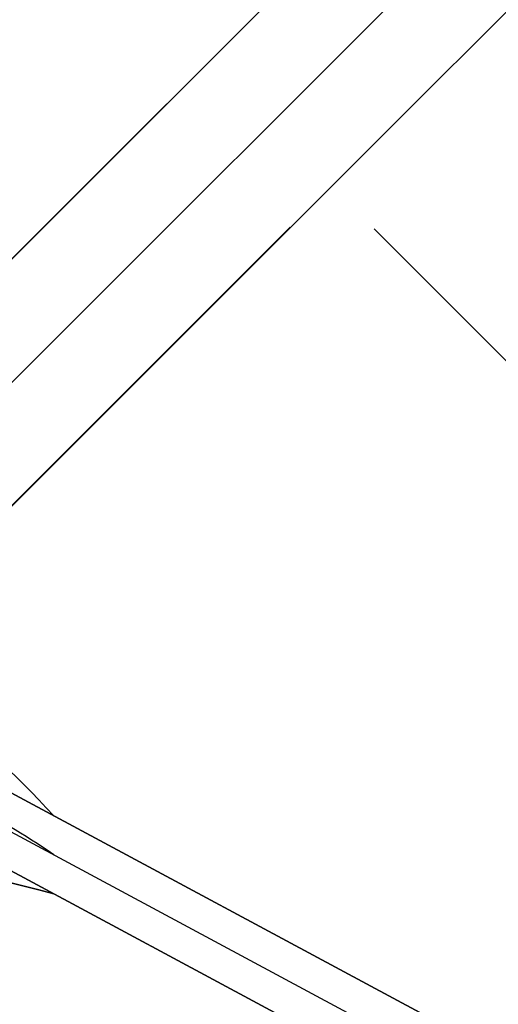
# Model space of a CAD drawing. Header units: millimetres. Extents: x -1030 to 192, y -442 to 180.
# Tile 114 of 256: x -1003.7 to -999.59, y 166.15 to 174.61. Entities that reach past the tile are written whole.
import ezdxf

# ---------------------------------------------------------------- set-up
doc = ezdxf.new("R2010")
doc.units = ezdxf.units.MM
doc.header["$MEASUREMENT"] = 0
doc.layers.add('OVIDIO 120x60x72h', color=7, linetype='Continuous')

msp = doc.modelspace()

# ---------------------------------------------------------------- linework, layer by layer
at = {"layer": 'OVIDIO 120x60x72h', "extrusion": (0.9998841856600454, -0.0002316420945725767, 0.01521714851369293)}
msp.add_lwpolyline([(179.7249216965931, 50.72432435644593), (168.7621226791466, 770.814602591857)], dxfattribs=at)
at = {"layer": 'OVIDIO 120x60x72h'}
for points in [[(-996.9590536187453, 179.3695852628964), (-1029.485310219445, 146.8433286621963)], [(-1029.485310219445, 146.8433286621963), (-996.9590536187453, 179.3695852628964)], [(-996.4287263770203, 178.8392580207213), (-1028.95498297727, 146.3130014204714)], [(-1028.424652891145, 145.7826713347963), (-995.8983962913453, 178.3089279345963)], [(-995.8983962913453, 178.3089279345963), (-1028.424652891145, 145.7826713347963)], [(-1002.439134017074, 173.8895105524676), (-1024.005235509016, 152.3234090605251)], [(-1001.37847384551, 172.8288503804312), (-1022.944575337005, 151.2627488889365)], [(-964.4673416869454, 136.6251413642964), (-1000.658703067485, 172.8165027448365)]]:
    msp.add_lwpolyline(points, dxfattribs=at)
at = {"layer": 'OVIDIO 120x60x72h', "extrusion": (-0.0002316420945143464, 0.9998841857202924, 0.01521714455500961)}
for points in [[(1007.880169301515, 752.9245523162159), (996.9174725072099, 32.84117569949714)], [(996.9174725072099, 32.84117569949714), (1007.880169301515, 752.9245523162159)]]:
    msp.add_lwpolyline(points, dxfattribs=at)
at = {"layer": 'OVIDIO 120x60x72h', "extrusion": (0.9998846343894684, -0.0002316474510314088, 0.01518763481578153)}
for points in [[(179.1303983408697, 50.67315058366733), (168.145941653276, 770.7703062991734)], [(168.145941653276, 770.7703062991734), (179.1303983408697, 50.67315058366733)]]:
    msp.add_lwpolyline(points, dxfattribs=at)
at = {"layer": 'OVIDIO 120x60x72h', "extrusion": (0.999884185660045, -0.000231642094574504, 0.0152171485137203)}
msp.add_lwpolyline([(178.2250807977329, 50.70054417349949), (167.2621784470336, 770.7976098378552)], dxfattribs=at)
at = {"layer": 'OVIDIO 120x60x72h', "extrusion": (-0.0002316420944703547, 0.9998841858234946, 0.01521713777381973)}
for points in [[(995.8570609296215, 32.85732082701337), (1006.819762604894, 752.9406973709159)], [(1006.819762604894, 752.9406973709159), (995.8570609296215, 32.85732082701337)]]:
    msp.add_lwpolyline(points, dxfattribs=at)
at = {"layer": 'OVIDIO 120x60x72h', "extrusion": (0.9998844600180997, -0.0002316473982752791, 0.01519911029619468)}
for points in [[(167.0965971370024, 770.7777327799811), (178.0729100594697, 50.67072342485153)], [(178.0729100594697, 50.67072342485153), (167.0965971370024, 770.7777327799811)]]:
    msp.add_lwpolyline(points, dxfattribs=at)
at = {"layer": 'OVIDIO 120x60x72h', "extrusion": (-0.01521891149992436, -0.01521891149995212, 0.9997683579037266)}
msp.add_lwpolyline([(-996.3020417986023, 180.1211525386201), (-996.2658611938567, 180.1564222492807), (-996.2287334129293, 180.1908279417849), (-996.1906896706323, 180.2243320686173), (-996.1517631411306, 180.2568986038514), (-996.1119888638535, 180.2884931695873), (-996.0714036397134, 180.3190831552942), (-996.030045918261, 180.3486378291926), (-995.9879556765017, 180.3771284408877), (-995.9451742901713, 180.4045283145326), (-995.9017443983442, 180.4308129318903), (-995.8577097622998, 180.4559600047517), (-995.8131151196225, 180.4799495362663), (-995.7680060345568, 180.5027638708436), (-995.7224287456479, 180.5243877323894), (-995.6764300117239, 180.5448082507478), (-995.6300569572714, 180.5640149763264), (-995.5833569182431, 180.5819998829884), (-995.5363772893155, 180.5987573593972), (-995.4891653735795, 180.6142841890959), (-995.4417682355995, 180.6285795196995), (-995.3942325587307, 180.6416448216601), (-995.3466045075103, 180.6534838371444), (-995.2989295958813, 180.6641025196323), (-995.2512525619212, 180.6735089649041), (-995.2036172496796, 180.6817133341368), (-995.1560664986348, 180.6887277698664), (-995.1086420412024, 180.6945663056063), (-995.0613844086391, 180.6992447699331), (-995.0143328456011, 180.7027806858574), (-994.967525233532, 180.7051931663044), (-994.9209980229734, 180.7065028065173), (-994.8747861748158, 180.7067315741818), (-994.8285193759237, 180.7058907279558), (-994.7819507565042, 180.7039620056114), (-994.7351157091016, 180.7009238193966), (-994.6880511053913, 180.6967559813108), (-994.6407952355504, 180.6914398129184), (-994.5933877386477, 180.684958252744), (-994.545869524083, 180.6772959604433), (-994.4982826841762, 180.6684394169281), (-994.4506703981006, 180.6583770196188), (-994.4030768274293, 180.6470991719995), (-994.3555470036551, 180.6345983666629), (-994.3081267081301, 180.6208692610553), (-994.2608623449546, 180.605908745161), (-994.2138008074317, 180.5897160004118), (-994.1669893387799, 180.5722925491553), (-994.1204753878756, 180.5536422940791), (-994.0743064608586, 180.5337715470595), (-994.0285299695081, 180.5126890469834), (-993.9831930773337, 180.4904059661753), (-993.9383425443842, 180.4669359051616), (-993.8940245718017, 180.4422948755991), (-993.8502846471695, 180.4165012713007), (-993.8071673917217, 180.3895758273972), (-993.7647164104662, 180.3615415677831), (-993.7229741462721, 180.3324237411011), (-993.6819817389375, 180.3022497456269), (-993.6417788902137, 180.2710490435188), (-993.6024037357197, 180.2388530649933), (-993.5638927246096, 180.2056951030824), (-993.5262805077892, 180.1716101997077), (-993.4895998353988, 180.1366350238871), (-993.4538814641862, 180.1008077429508)], dxfattribs=at)
at = {"layer": 'OVIDIO 120x60x72h', "extrusion": (-0.01521891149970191, -0.01521891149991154, 0.9997683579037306)}
msp.add_lwpolyline([(-995.2415044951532, 179.0603695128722), (-995.2327219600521, 179.0689371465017), (-995.2236910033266, 179.077323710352), (-995.2144169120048, 179.085518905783), (-995.2049055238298, 179.0935126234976), (-995.1951632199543, 179.1012949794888), (-995.1851969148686, 179.1088563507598), (-995.1750140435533, 179.1161874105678), (-995.1646225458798, 179.1232791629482), (-995.1540308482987, 179.1301229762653), (-995.1432478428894, 179.1367106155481), (-995.1322828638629, 179.1430342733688), (-995.1211456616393, 179.1490865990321), (-995.1098463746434, 179.1548607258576), (-995.0983954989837, 179.1603502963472), (-995.0868038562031, 179.1655494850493), (-995.0750825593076, 179.1704530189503), (-995.063242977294, 179.1750561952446), (-995.051296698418, 179.1793548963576), (-995.039255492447, 179.183345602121), (-995.0271312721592, 179.1870253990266), (-995.0149360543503, 179.1903919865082), (-995.0026819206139, 179.193443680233), (-994.9903809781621, 179.1961794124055), (-994.9780453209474, 179.1985987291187), (-994.9656869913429, 179.20070178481), (-994.9533179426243, 179.2024893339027), (-994.9409500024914, 179.2039627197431), (-994.9285948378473, 179.2051238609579), (-994.9162639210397, 179.2059752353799), (-994.9039684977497, 179.2065198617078), (-994.8917195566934, 179.2067612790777), (-994.8795278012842, 179.2067035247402), (-994.867313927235, 179.2063474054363), (-994.8550528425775, 179.2056890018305), (-994.8427554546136, 179.2047246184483), (-994.8304329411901, 179.2034510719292), (-994.8180967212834, 179.2018657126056), (-994.8057584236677, 179.1999664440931), (-994.7934298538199, 179.1977517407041), (-994.7811229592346, 179.1952206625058), (-994.7688497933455, 179.1923728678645), (-994.7566224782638, 179.1892086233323), (-994.7444531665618, 179.1857288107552), (-994.7323540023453, 179.1819349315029), (-994.7203370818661, 179.1778291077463), (-994.7084144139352, 179.1734140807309), (-994.6965978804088, 179.168693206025), (-994.6848991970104, 179.163670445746), (-994.6733298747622, 179.1583503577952), (-994.6619011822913, 179.1527380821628), (-994.6506241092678, 179.1468393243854), (-994.6395093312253, 179.1406603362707), (-994.6285671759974, 179.1342078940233), (-994.6178075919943, 179.1274892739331), (-994.6072401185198, 179.1205122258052), (-994.5968738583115, 179.11328494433), (-994.586717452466, 179.1058160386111), (-994.5767790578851, 179.0981145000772), (-994.5670663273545, 179.0901896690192), (-994.5575863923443, 179.0820511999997), (-994.5483458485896, 179.0737090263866), (-994.5393507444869, 179.065173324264), (-994.5306065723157, 179.0564544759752), (-994.5221182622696, 179.0475630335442)], dxfattribs=at)
at = {"layer": 'OVIDIO 120x60x72h', "extrusion": (0, 1, 0)}
for points in [[(1003.790552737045, 755.5378085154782), (419.1110923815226, 755.5378085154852)], [(419.1110923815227, 753.2894482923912), (1003.411021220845, 753.2894482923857)], [(1003.411021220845, 753.2894482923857), (419.1110923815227, 753.2894482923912)], [(1003.791935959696, 755.1931791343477), (419.1110923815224, 755.1931791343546)], [(1003.790552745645, 757.0783026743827), (419.1110923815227, 757.0783026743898)], [(419.1110923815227, 757.0783026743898), (1003.790552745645, 757.0783026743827)], [(419.1110923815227, 755.5783024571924), (1003.790552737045, 755.5783021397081)], [(1003.790552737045, 755.5783021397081), (419.1110923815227, 755.5783024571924)]]:
    msp.add_lwpolyline(points, dxfattribs=at)
at = {"layer": 'OVIDIO 120x60x72h', "extrusion": (0.2655070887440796, 0.881208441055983, -0.3911235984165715)}
for points in [[(965.2840789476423, 585.8315920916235), (1010.90381480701, 645.0517163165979)], [(1010.90381480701, 645.0517163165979), (965.2840789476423, 585.8315920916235)]]:
    msp.add_lwpolyline(points, dxfattribs=at)
at = {"layer": 'OVIDIO 120x60x72h', "extrusion": (0.2653498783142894, 0.8812713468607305, -0.3910885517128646)}
for points in [[(1009.9549625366, 645.0009412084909), (1007.839626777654, 642.253393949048)], [(1007.839626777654, 642.253393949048), (1009.9549625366, 645.0009412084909)]]:
    msp.add_lwpolyline(points, dxfattribs=at)
at = {"layer": 'OVIDIO 120x60x72h', "extrusion": (1, 0, 0)}
for points in [[(167.1010239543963, 754.6310890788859), (167.7718443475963, 753.2894482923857)], [(167.7718443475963, 753.2894482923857), (167.1010239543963, 754.6310890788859)]]:
    msp.add_lwpolyline(points, dxfattribs=at)
at = {"layer": 'OVIDIO 120x60x72h', "extrusion": (0.2028516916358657, -0.1089792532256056, 0.973126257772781)}
for points in [[(-327.0832566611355, 1110.899762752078), (-327.0832566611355, 950.2439183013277)], [(-327.0832566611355, 950.2439183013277), (-327.0832566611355, 1110.899762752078)]]:
    msp.add_lwpolyline(points, dxfattribs=at)
at = {"layer": 'OVIDIO 120x60x72h', "extrusion": (0.2028516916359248, -0.1089792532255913, 0.9731262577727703)}
msp.add_lwpolyline([(-327.3787266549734, 1110.89976275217), (-327.3787266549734, 950.2439183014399)], dxfattribs=at)
at = {"layer": 'OVIDIO 120x60x72h', "extrusion": (0.2655604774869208, 0.8811853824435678, -0.3911393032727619)}
for points in [[(1011.61952893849, 644.48728595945), (965.2992295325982, 584.3689904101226)], [(965.2992295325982, 584.3689904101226), (1011.61952893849, 644.48728595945)]]:
    msp.add_lwpolyline(points, dxfattribs=at)
at = {"layer": 'OVIDIO 120x60x72h', "extrusion": (0.2028516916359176, -0.1089792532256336, 0.9731262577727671)}
for points in [[(-327.6741966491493, 950.2439183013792), (-327.6741966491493, 1110.899762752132)], [(-327.6741966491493, 1110.899762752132), (-327.6741966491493, 950.2439183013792)]]:
    msp.add_lwpolyline(points, dxfattribs=at)
at = {"layer": 'OVIDIO 120x60x72h', "extrusion": (7.538766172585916e-07, 0.9999999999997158, 0)}
for points in [[(1003.411147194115, 754.6310890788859), (419.1112183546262, 754.6319700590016)], [(419.1112183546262, 754.6319700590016), (1003.411147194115, 754.6310890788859)]]:
    msp.add_lwpolyline(points, dxfattribs=at)
at = {"layer": 'OVIDIO 120x60x72h', "extrusion": (0.2653521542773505, 0.8812746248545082, -0.3910796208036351)}
msp.add_lwpolyline([(1007.928985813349, 642.1879490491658), (1009.854837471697, 644.689311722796)], dxfattribs=at)
at = {"layer": 'OVIDIO 120x60x72h', "extrusion": (0.1226097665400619, 0.2760676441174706, 0.9532856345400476)}
msp.add_lwpolyline([(984.766001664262, 472.1256158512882), (984.766001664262, 470.6256208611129)], dxfattribs=at)
at = {"layer": 'OVIDIO 120x60x72h', "extrusion": (0.2653579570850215, 0.8812691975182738, -0.3910879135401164)}
for points in [[(1008.01739651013, 642.1123013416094), (1009.753756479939, 644.3675302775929)], [(1009.753756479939, 644.3675302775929), (1008.01739651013, 642.1123013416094)]]:
    msp.add_lwpolyline(points, dxfattribs=at)
at = {"layer": 'OVIDIO 120x60x72h', "extrusion": (0.2653515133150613, 0.8812750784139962, -0.3910790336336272)}
for points in [[(965.4559095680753, 587.2080415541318), (1007.839557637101, 642.2574667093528)], [(1007.839557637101, 642.2574667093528), (965.4559095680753, 587.2080415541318)]]:
    msp.add_lwpolyline(points, dxfattribs=at)
at = {"layer": 'OVIDIO 120x60x72h'}
for points in [[(-1003.790552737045, 168.1610555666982, 753.5445906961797), (-1003.727297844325, 168.1004853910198, 753.4958667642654), (-1003.664042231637, 168.0380679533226, 753.4495332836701), (-1003.600786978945, 167.9738963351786, 753.4056602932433), (-1003.537531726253, 167.9080684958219, 753.3643138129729), (-1003.474276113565, 167.8406840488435, 753.3255573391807), (-1003.411021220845, 167.7718443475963, 753.2894482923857)], [(-1003.411021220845, 167.7718443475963, 753.2894482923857), (-1003.474276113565, 167.8406840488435, 753.3255573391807), (-1003.537531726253, 167.9080684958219, 753.3643138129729), (-1003.600786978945, 167.9738963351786, 753.4056602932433), (-1003.664042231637, 168.0380679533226, 753.4495332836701), (-1003.727297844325, 168.1004853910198, 753.4958667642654), (-1003.790552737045, 168.1610555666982, 753.5445906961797)], [(-1003.411021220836, 167.4364338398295, 753.9602693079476), (-1003.458457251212, 167.4687999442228, 753.9770507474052), (-1003.505897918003, 167.5006490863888, 753.9947606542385), (-1003.553341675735, 167.5319598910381, 754.0133850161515), (-1003.600786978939, 167.562710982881, 754.0329098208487), (-1003.648232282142, 167.5928809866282, 754.0533210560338), (-1003.695676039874, 167.6224485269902, 754.0746047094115), (-1003.743116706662, 167.6513922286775, 754.0967467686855), (-1003.790552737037, 167.6796907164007, 754.1197332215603)], [(-1003.411021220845, 167.1010239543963, 754.6310890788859), (-1003.53752078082, 167.1351105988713, 754.6498238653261), (-1003.664053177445, 167.1675507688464, 754.671089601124), (-1003.790552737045, 167.1983264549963, 754.6948750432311)], [(-1003.790552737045, 167.1983264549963, 754.6948750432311), (-1003.664053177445, 167.1675507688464, 754.671089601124), (-1003.53752078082, 167.1351105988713, 754.6498238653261), (-1003.411021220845, 167.1010239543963, 754.6310890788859)]]:
    msp.add_polyline3d(points, dxfattribs=at)

doc.saveas('drawing.dxf')
